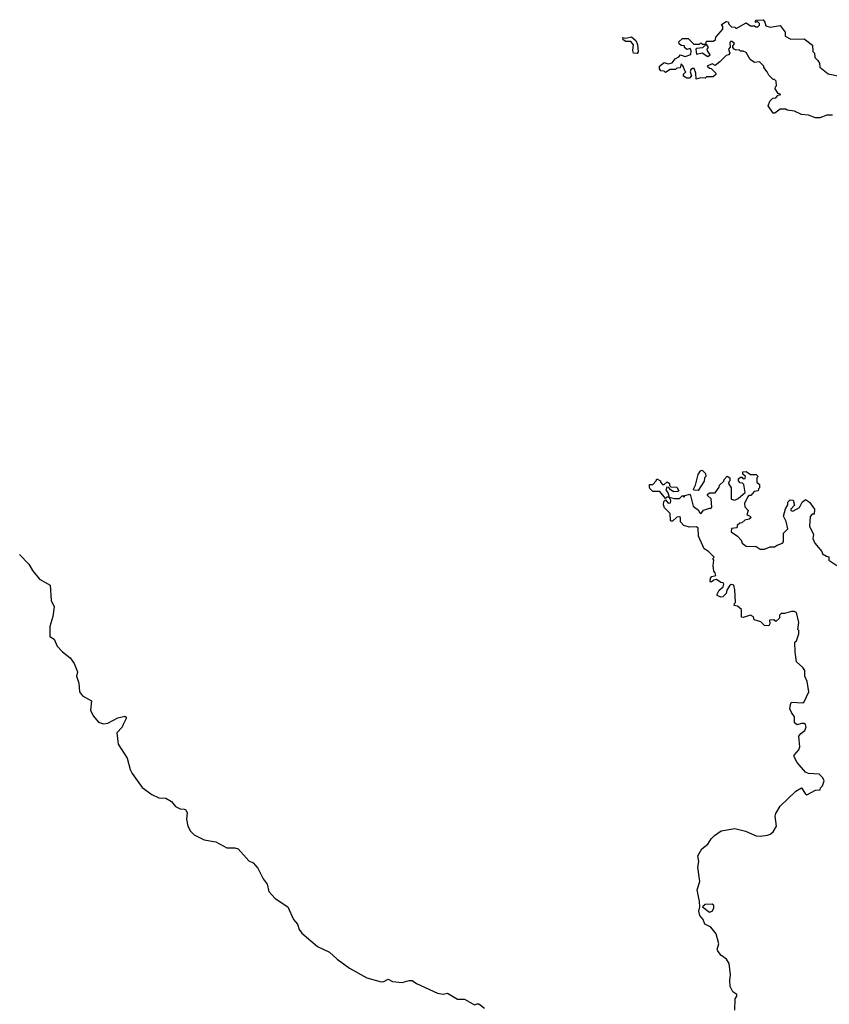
# Model space of a CAD drawing. Extents: x 2029826 to 2248070, y 228728 to 402406.
# Tile 203 of 256: x 2087852 to 2093573, y 362207 to 369162. Entities that reach past the tile are written whole.
import ezdxf

# ---------------------------------------------------------------- set-up
doc = ezdxf.new("R2010")
doc.units = 0

msp = doc.modelspace()

# ---------------------------------------------------------------- linework, layer by layer
at = {"layer": '0CON10XD'}
for points in [[(2093133, 368793), (2093110, 368825), (2093110, 368835), (2093080, 368865), (2093045, 368860), (2093012.3, 368882.3), (2092985, 368930), (2092965, 368940), (2092945, 368940), (2092935, 368950), (2092915, 368947.5), (2092900, 368955), (2092890, 368965), (2092890, 368975), (2092902.5, 368995), (2092885, 369007.5), (2092875, 369007.5), (2092870.7, 368999.3), (2092871.7, 368968.3), (2092860, 368955), (2092870, 368925), (2092860, 368915), (2092845, 368910), (2092800, 368865), (2092765, 368840), (2092745, 368850), (2092710, 368835), (2092725, 368820), (2092738.3, 368818.3), (2092770, 368785), (2092770, 368775), (2092751.7, 368758.3), (2092705, 368760), (2092695, 368750), (2092665, 368752.5), (2092633, 368743), (2092630, 368785), (2092616.7, 368816.7), (2092605, 368817.5), (2092595, 368810), (2092590, 368795), (2092600, 368765), (2092585, 368750), (2092565, 368750), (2092543, 368763), (2092541.7, 368778.3), (2092560, 368795), (2092551.7, 368801.7), (2092540, 368835), (2092525, 368850), (2092518.3, 368821.7), (2092495, 368820), (2092485, 368810), (2092448.3, 368811.7), (2092415, 368790), (2092405, 368800), (2092381.7, 368801.7), (2092372.5, 368815), (2092372.5, 368835), (2092405, 368860), (2092435, 368850), (2092462.5, 368857.5), (2092484.1, 368885.9), (2092509.3, 368900.7), (2092520, 368915), (2092555, 368903.3), (2092593, 368917), (2092597.5, 368945), (2092588.3, 368958.3), (2092565, 368952.5), (2092550, 368965), (2092548.3, 368978.3), (2092525, 368980), (2092511.7, 368991.7), (2092510, 369005), (2092535, 369030), (2092575, 369030), (2092615, 368990), (2092655, 368990), (2092665, 369000), (2092675, 368990), (2092700, 368990), (2092705, 369010), (2092755, 369010), (2092768.3, 369021.7), (2092771.7, 369038.3), (2092820, 369095), (2092820, 369115), (2092811.7, 369128.3), (2092845, 369150), (2092858.3, 369148.3), (2092861.7, 369131.7), (2092881.7, 369111.7), (2092905, 369110), (2092915, 369100), (2092985, 369140), (2093015, 369120), (2093045, 369120), (2093053, 369113), (2093067, 369113), (2093080, 369125), (2093080, 369135), (2093065, 369150), (2093051.7, 369141.7), (2093050, 369155), (2093055, 369160), (2093105, 369162.5), (2093117.5, 369145), (2093125, 369120), (2093155, 369110), (2093225, 369122.5), (2093260, 369075), (2093260, 369045), (2093300, 369025), (2093395, 369027.5), (2093453, 368983), (2093457, 368937), (2093467.5, 368925), (2093470, 368895), (2093492.5, 368875), (2093502.5, 368855), (2093506.4, 368826.4), (2093565, 368780), (2093645, 368762.5)], [(2092215, 368922.5), (2092190, 368925), (2092183.3, 368945), (2092190, 368985), (2092169.3, 369009.3), (2092135, 369007.5), (2092115, 369020), (2092113.6, 369036.4), (2092135, 369032.5), (2092175, 369042.5), (2092206.4, 369016.4), (2092216.4, 368986.4), (2092222.5, 368935), (2092215, 368922.5)], [(2092715, 368903.3), (2092730, 368915), (2092713, 368943), (2092710, 368955), (2092720, 368965), (2092705, 368990), (2092677, 368963), (2092635, 368960), (2092630, 368955), (2092635, 368920), (2092675, 368927.5), (2092715, 368903.3)], [(2093595, 368488.8), (2093555, 368488.8), (2093505, 368470), (2093475, 368468.8), (2093425, 368487.5), (2093375, 368492.5), (2093327, 368517), (2093275, 368522.5), (2093265, 368530), (2093225, 368530), (2093187, 368503), (2093175, 368502.5), (2093140, 368555), (2093153, 368587), (2093173, 368607), (2093195, 368610), (2093211.7, 368628.3), (2093230, 368635), (2093211.7, 368641.7), (2093190, 368675), (2093191.7, 368688.3), (2093200, 368695), (2093198.3, 368728.3), (2093185, 368740), (2093175, 368740), (2093145, 368770), (2093133, 368793)], [(2093056.2, 363396.2), (2093085, 363393.8), (2093135, 363400.5), (2093155, 363408.1), (2093175, 363425.7), (2093200, 363465), (2093190.4, 363535), (2093194.2, 363555.8), (2093224.7, 363605.3), (2093335, 363712.9), (2093377, 363737), (2093402.5, 363695), (2093415, 363687.5), (2093475, 363720), (2093508.3, 363721.7), (2093510, 363735), (2093525, 363750), (2093535.7, 363785), (2093526.8, 363806.8), (2093501.7, 363831.7), (2093425, 363837.5), (2093405, 363846.7), (2093345, 363914), (2093324.4, 363955), (2093325, 363966), (2093356.4, 364003.6), (2093364.4, 364025), (2093358.3, 364101.7), (2093370.7, 364119.3), (2093400, 364140), (2093410, 364165), (2093405, 364182.5), (2093395, 364190), (2093375, 364190.8), (2093345, 364181.2), (2093326.7, 364195), (2093327.3, 364237.3), (2093305, 364267.5), (2093293.8, 364295), (2093297.5, 364325), (2093305, 364340), (2093385, 364337.5), (2093395, 364342.5), (2093427.5, 364415), (2093416.4, 364486.4), (2093400, 364525), (2093400, 364565), (2093386.4, 364586.4), (2093340, 364625), (2093332.5, 364695), (2093330, 364765), (2093340, 364775), (2093357.5, 364825), (2093357, 364847), (2093350, 364855), (2093356.7, 364905), (2093340, 364975), (2093325, 364982.5), (2093305, 364982.5), (2093255, 364967.5), (2093233, 364967), (2093220, 364955), (2093220, 364935), (2093195, 364910), (2093181.7, 364921.7), (2093150, 364920), (2093152.5, 364895), (2093145, 364880), (2093115, 364882.5), (2093088.3, 364908.3), (2093041.7, 364921.7), (2093037.5, 364945), (2093015, 364956.2), (2092965, 364940), (2092951.7, 364941.7), (2092952.5, 364995), (2092925, 365020), (2092900, 365025), (2092901.7, 365038.3), (2092910, 365045), (2092906.2, 365135), (2092898.3, 365168.3), (2092878.3, 365171.7), (2092867, 365163), (2092848.3, 365131.7), (2092845, 365110), (2092820, 365085), (2092805, 365082.5), (2092780, 365095), (2092780, 365105), (2092795, 365132.5), (2092823.6, 365156.4), (2092827.5, 365175), (2092823.3, 365183.3), (2092805, 365186.7), (2092775, 365207.5), (2092756.2, 365203.8), (2092745, 365192.5), (2092735, 365190), (2092730, 365195), (2092733, 365217), (2092741.7, 365228.3), (2092770, 365235), (2092766.7, 365255), (2092757, 365267), (2092753, 365307), (2092757.5, 365345), (2092750, 365355), (2092760, 365365), (2092720, 365405), (2092687.5, 365425), (2092647.5, 365515), (2092645, 365570), (2092635, 365580), (2092585, 365577.5), (2092545, 365590), (2092520, 365615), (2092520, 365645), (2092515, 365650), (2092495, 365647.5), (2092465, 365620), (2092455, 365620), (2092450, 365625), (2092447.5, 365675), (2092407.5, 365715), (2092400, 365735), (2092402.3, 365757.7), (2092415, 365770), (2092435, 365747.5), (2092450, 365750), (2092452.5, 365765), (2092440, 365790), (2092425, 365790), (2092415, 365780), (2092375, 365830), (2092325, 365830), (2092305, 365850), (2092301.7, 365861.7), (2092301.7, 365878.3), (2092325, 365880), (2092350, 365905), (2092355, 365920), (2092380, 365905), (2092380, 365895), (2092395, 365880), (2092405, 365880), (2092427, 365897), (2092442.5, 365885), (2092442.5, 365872.5), (2092452.5, 365862.5), (2092495, 365860), (2092510, 365835), (2092501.7, 365828.3), (2092475, 365827.5), (2092450.7, 365840.7), (2092438.3, 365858.3), (2092425, 365860), (2092418.3, 365838.3), (2092431.7, 365821.7), (2092440, 365790), (2092479.3, 365779.3), (2092515, 365780), (2092535, 365800), (2092545, 365790), (2092555, 365800), (2092585, 365810), (2092591.7, 365801.7), (2092610, 365725), (2092648.3, 365698.3), (2092655, 365680), (2092665, 365672.5), (2092683, 365697), (2092725, 365712.5), (2092735, 365710), (2092741.7, 365718.3), (2092737, 365777), (2092711.7, 365801.7), (2092711.7, 365808.3), (2092725, 365820), (2092765, 365820), (2092795, 365860), (2092797.5, 365875), (2092828.3, 365901.7), (2092830, 365915), (2092851.7, 365938.3), (2092870, 365925), (2092870, 365905), (2092861.7, 365898.3), (2092860, 365885), (2092880, 365855), (2092880, 365775), (2092905, 365767.5), (2092929.3, 365780.7), (2092977, 365823), (2092968.3, 365878.3), (2092958.3, 365888.3), (2092941.7, 365891.7), (2092930, 365905), (2092931.7, 365918.3), (2092945, 365930), (2092955, 365930), (2092965, 365920), (2092978.3, 365921.7), (2092980, 365935), (2092961.7, 365951.7), (2092961.7, 365968.3), (2092985, 365970), (2093015, 365950), (2093055, 365950), (2093070, 365935), (2093060, 365925), (2093060, 365895), (2093078.3, 365878.3), (2093080, 365855), (2093071.7, 365848.3), (2093070, 365835), (2093041.7, 365828.3), (2093018.3, 365801.7), (2093005, 365800), (2092995, 365790), (2092972.5, 365745), (2092975, 365720), (2093000, 365695), (2092990, 365665), (2093008.3, 365658.3), (2093020, 365645), (2093007, 365633), (2092975, 365627.5), (2092955, 365607.5), (2092940, 365605), (2092921.7, 365588.3), (2092918.3, 365571.7), (2092881.7, 365568.3), (2092880, 365545), (2092923, 365513), (2092950, 365485), (2092957.5, 365465), (2092985, 365442.5), (2093055, 365440), (2093083, 365423), (2093115, 365422.5), (2093155, 365437.5), (2093185, 365437.5), (2093205, 365451.2), (2093242.5, 365465), (2093250, 365475), (2093250, 365535), (2093280, 365565), (2093267, 365617), (2093250, 365655), (2093263, 365707), (2093280, 365735), (2093280, 365755), (2093295, 365770), (2093318.3, 365768.3), (2093326.4, 365733.6), (2093300, 365705), (2093300, 365695), (2093315, 365690), (2093363, 365717), (2093380, 365755), (2093405, 365772.5), (2093432.5, 365755), (2093467.5, 365705), (2093465, 365670), (2093451.7, 365668.3), (2093438.3, 365651.7), (2093432.5, 365585), (2093460, 365525), (2093457, 365497), (2093470, 365465), (2093520, 365405), (2093525, 365390), (2093551.7, 365371.7), (2093568.3, 365368.3), (2093570, 365345), (2093625, 365307.5)], [(2092645, 365837.5), (2092615, 365840), (2092612.5, 365845), (2092627, 365873), (2092645, 365950), (2092663.6, 365976.4), (2092675, 365980), (2092697, 365957), (2092700, 365935), (2092690, 365925), (2092688.3, 365901.7), (2092645, 365837.5)], [(2087850.3, 365385), (2087915.3, 365315), (2087941.8, 365271.8), (2087991, 365211), (2088068.2, 365168.2), (2088075, 365060), (2088095.4, 365015), (2088085.4, 364945.4), (2088064.5, 364875.5), (2088065.4, 364805.4), (2088095.5, 364785.5), (2088115.9, 364735.9), (2088155, 364696.2), (2088208.8, 364655), (2088236, 364615), (2088260, 364555), (2088252.9, 364525), (2088269.1, 364475), (2088274.6, 364415), (2088295, 364386.7), (2088359.7, 364349.7), (2088351.1, 364285), (2088370.5, 364245), (2088409.5, 364199.5), (2088445, 364187.7), (2088475, 364193.1), (2088545, 364230), (2088595, 364242), (2088603.8, 364235), (2088604, 364225), (2088582.5, 364182.5), (2088575, 364164), (2088539.2, 364125), (2088547.1, 364045), (2088612.1, 363945), (2088632.9, 363865), (2088646.6, 363836.6), (2088718, 363738), (2088785, 363689.2), (2088835, 363666.2), (2088885, 363662.5), (2088925, 363639.2), (2088953.5, 363603.5), (2088985, 363588.6), (2089015, 363586.2), (2089025, 363580), (2089035, 363560), (2089030, 363515), (2089040, 363465), (2089059.7, 363429.7), (2089084, 363404), (2089155, 363367.7), (2089236.7, 363355), (2089315, 363311.2), (2089372.7, 363312.7), (2089396, 363305), (2089471.3, 363221.3), (2089502.5, 363205), (2089535, 363167.5), (2089572.4, 363092.4), (2089600.6, 363055), (2089613, 363003), (2089656.7, 362955), (2089746.2, 362895), (2089786.4, 362806.4), (2089813.6, 362773.6), (2089826.2, 362735), (2089845, 362708.8), (2089955.5, 362615.5), (2090041.2, 362575), (2090096.2, 362525), (2090182.8, 362462.8), (2090305, 362393.5), (2090405, 362365.7), (2090425, 362367.1), (2090455, 362383.3), (2090485, 362368.8), (2090555, 362361.4), (2090605, 362376), (2090624.2, 362374.2), (2090654.6, 362354.6), (2090804.5, 362284.5), (2090845, 362277.5), (2090875, 362285.7), (2090945, 362242), (2090995, 362243.3), (2091065, 362203.3), (2091085, 362210), (2091095, 362210), (2091135, 362178.8)], [(2092906, 362165), (2092907.1, 362245), (2092919.4, 362265), (2092918.6, 362275), (2092890, 362295), (2092872.1, 362332.1), (2092869.5, 362375), (2092875.5, 362415.5), (2092864.4, 362495), (2092845.6, 362525), (2092807.1, 362555), (2092784, 362585), (2092781.2, 362595), (2092792, 362635), (2092772.5, 362705), (2092735, 362751.2), (2092692.5, 362772.5), (2092680.8, 362805), (2092658.8, 362835), (2092650, 362865), (2092657.5, 362895), (2092656.4, 362933.6), (2092638.8, 363015), (2092656.7, 363075), (2092643.6, 363176.4), (2092651.2, 363215), (2092643.3, 363255), (2092671.2, 363305), (2092715, 363338.8), (2092736.7, 363375), (2092760.5, 363399.5), (2092808.3, 363431.7), (2092905, 363449.2), (2092979.3, 363429.3), (2093056.2, 363396.2)], [(2092725, 362858.1), (2092745, 362864.2), (2092757.8, 362885), (2092755.6, 362905), (2092745, 362914.2), (2092695, 362910.8), (2092676.7, 362895), (2092725, 362858.1)]]:
    msp.add_lwpolyline(points, dxfattribs=at)

doc.saveas('drawing.dxf')
